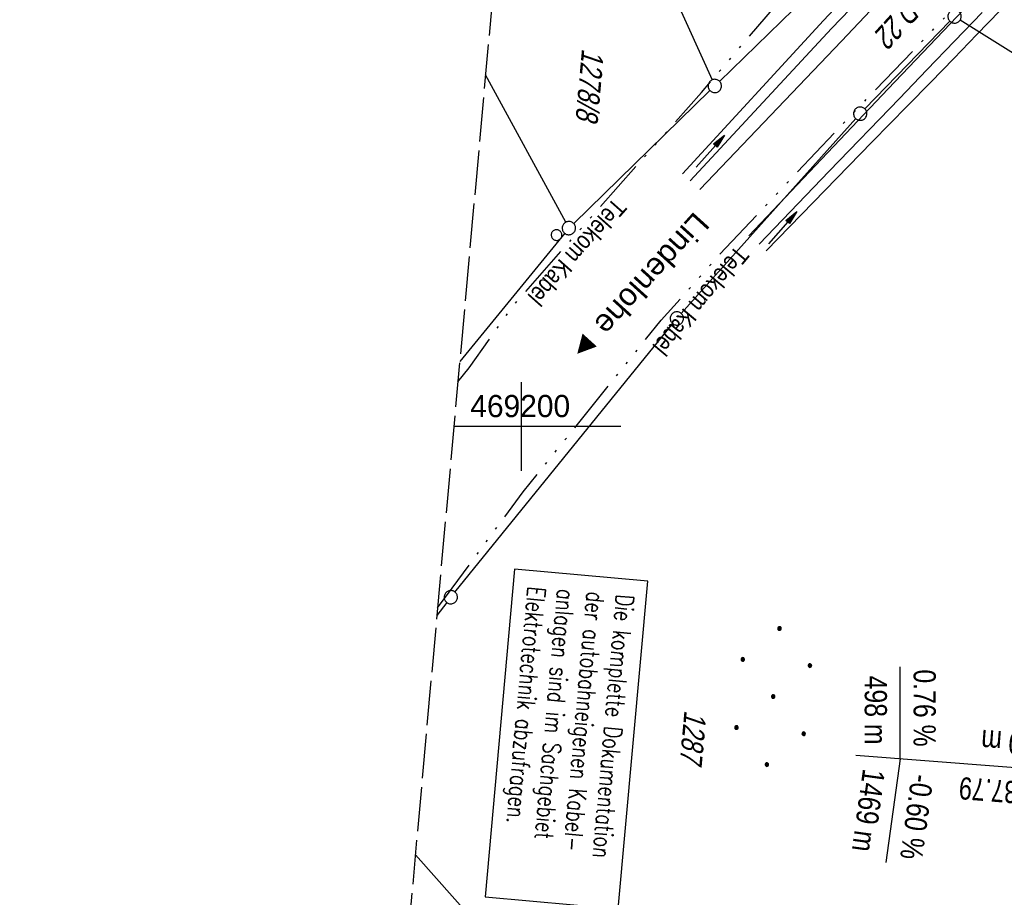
# Model space of a CAD drawing. Extents: x 510944 to 511312, y 468631 to 469578.
# Tile 16 of 30: x 510944 to 511054, y 469147 to 469246. Entities that reach past the tile are written whole.
import ezdxf
from ezdxf.enums import TextEntityAlignment as Align

# ---------------------------------------------------------------- set-up
doc = ezdxf.new("R2010")
doc.units = 0
doc.header["$LTSCALE"] = 10
doc.header["$MEASUREMENT"] = 0
for name, pattern in [('ACAD_ISO14W100', [25.5, 12, -3, 0.5, -3, 0.5, -3, 0.5, -3]), ('AUSGEZOGEN', [0]), ('LT00', [0]), ('LT14', [0.6, 0.5, -0.1])]:
    doc.linetypes.add(name, pattern=pattern)
doc.layers.get('0').update_dxf_attribs({"linetype": 'LT00'})
for name, color, linetype in [('--EK_FBR', 1, 'LT00'), ('-GRA-20W', 20, 'LT00'), ('BAB-KABEL_TEXT_KASTEN', 224, 'Continuous'), ('DFK_BES-WEGE', 255, 'LT00'), ('DFK_FLUR_NR', 250, 'LT00'), ('DFK_GZPKT', 250, 'LT00'), ('DFK_KATASTER', 250, 'LT00'), ('DFK_NUTZUNG', 250, 'LT00'), ('DFK_VERMPKT', 252, 'LT00'), ('ORTSRICHTUNG', 7, 'Continuous'), ('PFEIL', 140, 'AUSGEZOGEN'), ('TELEKOM', 210, 'ACAD_ISO14W100'), ('TELEKOM_TEXT', 210, 'Continuous'), ('V098_AFBR_BAB', 250, 'LT00'), ('V098_GRABEN', 250, 'LT00'), ('V098_RASTER', 250, 'LT00')]:
    doc.layers.add(name, color=color, linetype=linetype)
doc.layers.add('-BLATT_098-RAND', color=7, linetype='LT14', plot=False)
doc.styles.add('Beschrift', font='ARIAL.TTF')
doc.styles.add('ROMANS', font='romans.shx', dxfattribs={"width": 0.8})
doc.styles.get("Standard").update_dxf_attribs({"font": 'ARIAL.TTF'})
doc.styles.add('Versorgungsltg', font='ARIAL.TTF', dxfattribs={"width": 0.8, "height": 2})

# ---------------------------------------------------------------- blocks, each defined once
blk = doc.blocks.new('SYMB7010')
at = {"color": 0, "linetype": 'ByBlock'}
for points in [[(-0.031408, 0.499213), (-0.093728, 0.49134), (-0.15457, 0.475719), (-0.212975, 0.452595), (-0.268021, 0.422333), (-0.31884, 0.385411), (-0.36463, 0.342411), (-0.40467, 0.29401), (-0.438329, 0.240973), (-0.465074, 0.184136), (-0.484486, 0.124395), (-0.496256, 0.062692), (-0.5002, 0)], [(-0.5002, 0), (-0.496256, -0.062692), (-0.484486, -0.124395), (-0.465075, -0.184136), (-0.438329, -0.240973), (-0.404671, -0.29401), (-0.36463, -0.342411), (-0.31884, -0.385411), (-0.268021, -0.422333), (-0.212975, -0.452595), (-0.154571, -0.475719), (-0.093728, -0.49134), (-0.031408, -0.499213), (0.031408, -0.499213)], [(0.5002, 0), (0.496256, 0.062692), (0.484485, 0.124395), (0.465074, 0.184136), (0.438329, 0.240973), (0.40467, 0.29401), (0.36463, 0.342411), (0.31884, 0.385411), (0.268021, 0.422333), (0.212975, 0.452595), (0.15457, 0.475719), (0.093728, 0.49134), (0.031408, 0.499213), (-0.031408, 0.499213)], [(0.031408, -0.499213), (0.093728, -0.491341), (0.15457, -0.475719), (0.212975, -0.452595), (0.268021, -0.422333), (0.31884, -0.385411), (0.36463, -0.342411), (0.404671, -0.294011), (0.438329, -0.240974), (0.465075, -0.184136), (0.484486, -0.124395), (0.496256, -0.062692), (0.500201, 0)]]:
    blk.add_lwpolyline(points, dxfattribs=at)
blk = doc.blocks.new('Ackerland7')
at = {"layer": 'DFK_NUTZUNG', "color": 0, "linetype": 'ByBlock'}
for p, q in [((-4, 3.93), (-4, 3.67)), ((-3.95, 3.63), (-3.95, 3.97)), ((-3.9, 3.99), (-3.9, 3.61)), ((-3.85, 3.6), (-3.85, 4)), ((-3.8, 3.99), (-3.8, 3.61)), ((-3.75, 3.63), (-3.75, 3.97)), ((-3.7, 3.93), (-3.7, 3.67)), ((-3.65, 3.8), (-3.65, 3.8)), ((3.7, 3.93), (3.7, 3.67)), ((3.75, 3.63), (3.75, 3.97)), ((3.8, 3.99), (3.8, 3.61)), ((3.85, 3.6), (3.85, 4)), ((3.9, 3.99), (3.9, 3.61)), ((3.95, 3.63), (3.95, 3.97)), ((4, 3.93), (4, 3.67)), ((4.05, 3.8), (4.05, 3.8)), ((-7.85, 0.13), (-7.85, -0.13)), ((-7.8, -0.17), (-7.8, 0.17)), ((-7.75, 0.19), (-7.75, -0.19)), ((-7.7, -0.2), (-7.7, 0.2)), ((-7.65, 0.19), (-7.65, -0.19)), ((-7.6, -0.17), (-7.6, 0.17)), ((-7.55, 0.13), (-7.55, -0.13)), ((-7.5, 0), (-7.5, 0)), ((-0.15, 0.13), (-0.15, -0.13)), ((-0.1, -0.17), (-0.1, 0.17)), ((-0.05, 0.19), (-0.05, -0.19)), ((0, -0.2), (0, 0.2)), ((0.05, 0.19), (0.05, -0.19)), ((0.1, -0.17), (0.1, 0.17)), ((0.15, 0.13), (0.15, -0.13)), ((0.2, 0), (0.2, 0)), ((7.55, 0.13), (7.55, -0.13)), ((7.6, -0.17), (7.6, 0.17)), ((7.65, 0.19), (7.65, -0.19)), ((7.7, -0.2), (7.7, 0.2)), ((7.75, 0.19), (7.75, -0.19)), ((7.8, -0.17), (7.8, 0.17)), ((7.85, 0.13), (7.85, -0.13)), ((7.9, 0), (7.9, 0)), ((-4, -3.67), (-4, -3.93)), ((-3.95, -3.97), (-3.95, -3.63)), ((-3.9, -3.61), (-3.9, -3.99)), ((-3.85, -4), (-3.85, -3.6)), ((-3.8, -3.61), (-3.8, -3.99)), ((-3.75, -3.97), (-3.75, -3.63)), ((-3.7, -3.67), (-3.7, -3.93)), ((-3.65, -3.8), (-3.65, -3.8)), ((3.7, -3.67), (3.7, -3.93)), ((3.75, -3.97), (3.75, -3.63)), ((3.8, -3.61), (3.8, -3.99)), ((3.85, -4), (3.85, -3.6)), ((3.9, -3.61), (3.9, -3.99)), ((3.95, -3.97), (3.95, -3.63)), ((4, -3.67), (4, -3.93)), ((4.05, -3.8), (4.05, -3.8))]:
    blk.add_line(p, q, dxfattribs=at)
for points in [[(-3.65, 3.8), (-3.67, 3.89), (-3.73, 3.96), (-3.81, 3.99), (-3.89, 3.99), (-3.97, 3.96), (-4.03, 3.89), (-4.05, 3.8), (-4.03, 3.71), (-3.97, 3.64), (-3.89, 3.6), (-3.81, 3.6), (-3.73, 3.64), (-3.67, 3.71), (-3.65, 3.8)], [(4.05, 3.8), (4.03, 3.89), (3.97, 3.96), (3.89, 3.99), (3.81, 3.99), (3.73, 3.96), (3.67, 3.89), (3.65, 3.8), (3.67, 3.71), (3.73, 3.64), (3.81, 3.61), (3.89, 3.61), (3.97, 3.64), (4.03, 3.71), (4.05, 3.8)], [(-7.5, 0), (-7.52, 0.09), (-7.58, 0.16), (-7.66, 0.19), (-7.74, 0.19), (-7.82, 0.16), (-7.88, 0.09), (-7.9, 0)], [(0.2, 0), (0.18, 0.09), (0.12, 0.16), (0.04, 0.19), (-0.04, 0.19), (-0.12, 0.16), (-0.18, 0.09), (-0.2, 0)], [(-0.2, 0), (-0.18, -0.09), (-0.12, -0.16), (-0.04, -0.19), (0.04, -0.19), (0.12, -0.16), (0.18, -0.09), (0.2, 0)], [(7.9, 0), (7.88, 0.09), (7.82, 0.16), (7.74, 0.19), (7.66, 0.19), (7.58, 0.16), (7.52, 0.09), (7.5, 0)], [(7.5, 0), (7.52, -0.09), (7.58, -0.16), (7.66, -0.19), (7.74, -0.19), (7.82, -0.16), (7.88, -0.09), (7.9, 0)], [(-7.9, 0), (-7.88, -0.09), (-7.82, -0.16), (-7.74, -0.19), (-7.66, -0.19), (-7.58, -0.16), (-7.52, -0.09), (-7.5, 0)], [(-3.65, -3.8), (-3.67, -3.71), (-3.73, -3.64), (-3.81, -3.61), (-3.89, -3.61), (-3.97, -3.64), (-4.03, -3.71), (-4.05, -3.8), (-4.03, -3.89), (-3.97, -3.96), (-3.89, -3.99), (-3.81, -3.99), (-3.73, -3.96), (-3.67, -3.89), (-3.65, -3.8)], [(4.05, -3.8), (4.03, -3.71), (3.97, -3.64), (3.89, -3.61), (3.81, -3.61), (3.73, -3.64), (3.67, -3.71), (3.65, -3.8), (3.67, -3.89), (3.73, -3.96), (3.81, -3.99), (3.89, -3.99), (3.97, -3.96), (4.03, -3.89), (4.05, -3.8)]]:
    blk.add_lwpolyline(points, dxfattribs=at)
blk = doc.blocks.new('Pfreil3')
at = {"layer": 'PFEIL'}
blk.add_hatch(color=256, dxfattribs=at).paths.add_polyline_path([(-1.55, 0.27), (-1.55, -0.27), (0, 0)])
for p, q in [((-1.55, 0), (-4.83, 0)), ((-1.55, -0.27), (-1.55, 0.27)), ((-1.55, 0.27), (0, 0)), ((0, 0), (-1.55, -0.27))]:
    blk.add_line(p, q, dxfattribs=at)

msp = doc.modelspace()

# ---------------------------------------------------------------- linework, layer by layer
at = {"layer": '--EK_FBR'}
for points in [[(511025.64, 469221.47), (511041.35, 469238.05), (511056.83, 469254.32), (511071.84, 469269.78), (511083.7, 469282.04), (511097.34, 469296.07), (511106.86, 469306.04), (511119.52, 469319.29), (511131.24, 469331.52), (511143.12, 469343.99), (511154.26, 469355.63), (511166.02, 469367.9), (511175.36, 469377.84), (511175.76, 469378.24), (511184.25, 469387.2), (511192.65, 469396.15), (511202.12, 469406.57), (511218.54, 469424.07), (511234.53, 469440.69), (511249.78, 469456.69), (511266.25, 469473.95)], [(511053.1, 469271.5), (511053.37, 469270.78), (511053.62, 469270.06), (511053.85, 469269.35), (511054.05, 469268.63), (511054.21, 469267.92), (511054.32, 469267.22), (511054.37, 469266.52), (511054.34, 469265.83), (511054.25, 469265.16), (511054.08, 469264.49), (511053.85, 469263.83), (511053.57, 469263.18), (511053.25, 469262.53), (511052.89, 469261.89), (511052.51, 469261.25), (511052.11, 469260.61), (511051.7, 469259.97), (511036.08, 469243.4), (511020.15, 469226.7)]]:
    msp.add_lwpolyline(points, dxfattribs=at)
at = {"layer": '-BLATT_098-RAND'}
msp.add_lwpolyline([(511026.41, 469577.69), (510943.54, 468656.41), (511229.39, 468630.7), (511312.26, 469551.98), (511026.41, 469577.69)], dxfattribs=at)
at = {"layer": '-GRA-20W'}
for q in [(511042.71, 469172.93), (511041.09, 469150.88)]:
    msp.add_line((511042.7, 469162.54), q, dxfattribs=at)
at = {"layer": '-GRA-20W', "flags": 128}
msp.add_lwpolyline([(511094.54, 469158.53), (511037.71, 469162.92)], dxfattribs=at)
at = {"layer": 'BAB-KABEL_TEXT_KASTEN', "linetype": 'AUSGEZOGEN'}
msp.add_lwpolyline([(510999.27, 469183.92), (510995.95, 469147.01), (511010.95, 469145.66), (511014.27, 469182.57)], close=True, dxfattribs=at)
at = {"layer": 'DFK_KATASTER'}
for p, q in [((511009.04, 469266.7), (511021.51, 469239.04)), ((511022.36, 469238.88), (511051, 469266.78)), ((511038.72, 469235.78), (511048.3, 469245.65)), ((511081.51, 469225.57), (511049.45, 469245.79)), ((511005.03, 469223.01), (510996, 469239.6)), ((511021.28, 469237.84), (511005.93, 469222.87)), ((511018.05, 469212.73), (511037.7, 469234.68)), ((511004.92, 469221.77), (510993.1, 469207.32)), ((510992.56, 469181.34), (511017.08, 469211.59)), ((510991.64, 469180.16), (510990.52, 469178.71)), ((510988.1, 469151.75), (511021.43, 469114.21))]:
    msp.add_line(p, q, dxfattribs=at)
at = {"layer": 'TELEKOM', "ltscale": 0.05, "flags": 128}
for points in [[(510990.6, 469179.56), (510992.24, 469181.78), (511000.24, 469192.63), (511015.8, 469211.98), (511023.06, 469220.13), (511036.17, 469234.01), (511047.06, 469245.38), (511060.48, 469259.4), (511092.25, 469285.46), (511092.25, 469285.46), (511103.75, 469297.43), (511108.47, 469302.89), (511113.37, 469306.28), (511118.09, 469311.56), (511128.46, 469321.54), (511151.87, 469347.58), (511156.58, 469352.67), (511162.43, 469358.51), (511170.54, 469364.73), (511171.72, 469366.64), (511171.72, 469366.64), (511168.48, 469382.31), (511168.67, 469388.91), (511179.84, 469405.94), (511194.18, 469420.27), (511199.64, 469423.47), (511208.7, 469431.38), (511216.05, 469438.17), (511238.92, 469462.19), (511294.41, 469518.23), (511310.74, 469535.16)], [(510992.89, 469205.01), (510994.17, 469206.59), (510998.97, 469213.43), (511006.33, 469221.8), (511020.32, 469237.64), (511034.33, 469254), (511044.41, 469262.61), (511060.17, 469276.55), (511068.32, 469283.94), (511072.46, 469286.88), (511073.76, 469287.75), (511076.59, 469288.51), (511079.42, 469288.07), (511092.11, 469285.49), (511171.6, 469366.53), (511171.62, 469366.55), (511171.69, 469366.67), (511171.69, 469366.67), (511205.48, 469403.46), (511216.61, 469417.78), (511234.74, 469437.24), (511255.11, 469457.6), (511281.35, 469482.72), (511307.78, 469508.95), (511308.45, 469509.7)]]:
    msp.add_lwpolyline(points, dxfattribs=at)
at = {"layer": 'V098_AFBR_BAB'}
for points in [[(511025.64, 469221.47), (511041.35, 469238.05), (511056.83, 469254.32), (511071.84, 469269.78), (511083.7, 469282.04), (511097.34, 469296.07), (511106.86, 469306.04), (511119.52, 469319.29), (511131.24, 469331.52), (511143.12, 469343.99), (511154.26, 469355.63), (511166.02, 469367.9), (511175.36, 469377.84), (511175.76, 469378.24), (511184.25, 469387.2), (511192.65, 469396.15), (511202.12, 469406.57), (511218.54, 469424.07)], [(511039.19, 469300.88), (511048.13, 469282.03), (511053.1, 469271.5), (511053.37, 469270.78), (511053.62, 469270.06), (511053.85, 469269.35), (511054.05, 469268.63), (511054.21, 469267.92), (511054.32, 469267.22), (511054.37, 469266.52), (511054.34, 469265.83), (511054.25, 469265.16), (511054.08, 469264.49), (511053.85, 469263.83), (511053.57, 469263.18), (511053.25, 469262.53), (511052.89, 469261.89), (511052.51, 469261.25), (511052.11, 469260.61), (511051.7, 469259.97), (511036.08, 469243.4), (511020.15, 469226.7)]]:
    msp.add_lwpolyline(points, dxfattribs=at)
at = {"layer": 'V098_GRABEN'}
for points in [[(511018.19, 469228.47), (511034.05, 469245.74), (511047.63, 469260.19)], [(511019.05, 469227.66), (511034.95, 469244.84), (511048.7, 469259.11)], [(511026.81, 469220.55), (511034.71, 469228.76), (511042.61, 469236.96), (511045.71, 469240.18), (511048.82, 469243.4), (511051.92, 469246.62)], [(511027.59, 469219.8), (511031.58, 469223.88), (511035.57, 469227.97), (511039.56, 469232.05), (511043.54, 469236.14), (511046.14, 469238.8), (511048.73, 469241.47), (511051.32, 469244.14), (511053.91, 469246.81)]]:
    msp.add_lwpolyline(points, dxfattribs=at)
at = {"layer": 'V098_RASTER'}
for p, q in [((511000, 469205), (511000, 469195)), ((511011.25, 469200), (510992.44, 469200))]:
    msp.add_line(p, q, dxfattribs=at)

# ---------------------------------------------------------------- block references
at = {"layer": 'DFK_GZPKT', "xscale": 1.500000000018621, "yscale": 1.5, "zscale": 1.5, "rotation": 264.7377099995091}
for p in [(511048.82, 469246.19), (511021.82, 469238.36), (511038.2, 469235.24), (511005.39, 469222.35), (511017.55, 469212.17), (510992.09, 469180.76)]:
    msp.add_blockref('SYMB7010', p, dxfattribs=at)
at = {"layer": 'DFK_NUTZUNG', "rotation": 264.7376999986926}
msp.add_blockref('Ackerland7', (511028.4, 469169.57), dxfattribs=at)
at = {"layer": 'DFK_VERMPKT', "xscale": 1.200000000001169, "yscale": 1.200000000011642, "zscale": 1.2, "rotation": 264.7377100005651}
msp.add_blockref('SYMB7010', (511004, 469221.56), dxfattribs=at)
at = {"layer": 'PFEIL'}
for p, rotation in [((511022.92, 469232.82), 48.47287632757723), ((511031.06, 469224.2), 48.67388511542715)]:
    msp.add_blockref('Pfreil3', p, dxfattribs=dict(at, rotation=rotation))

# ---------------------------------------------------------------- texts
at = {"layer": '-GRA-20W', "style": 'Beschrift', "width": 0.8}
msp.add_text('498 m', height=2.5, rotation=269.9353, dxfattribs=at).set_placement((511041.2, 469164.16), align=Align.TOP_RIGHT)
msp.add_text('0.76 %%%', height=2.5, rotation=269.9353, dxfattribs=at).set_placement((511044.2, 469163.93), align=Align.RIGHT)
for s, rotation, p in [('H = 60000 m', 175.5844, (511067.74, 469162.11)), ('1469 m', 262.1657, (511041, 469161.17))]:
    msp.add_text(s, height=2.5, rotation=rotation, dxfattribs=at).set_placement(p, align=Align.TOP_LEFT)
at = {"layer": '-GRA-20W', "style": 'Beschrift'}
for s, rotation, width, p in [('-0.60 %%%', 262.1657, 0.8, (511043.99, 469160.93)), ('km 156+337.79', 175.5844, 0.75, (511067.51, 469159.12))]:
    msp.add_text(s, height=2.5, rotation=rotation, dxfattribs=dict(at, width=width)).set_placement(p)
at = {"layer": 'BAB-KABEL_TEXT_KASTEN', "insert": (511012.74, 469180.97), "char_height": 2, "width": 33.7438, "attachment_point": 1, "rotation": 264.8601, "style": 'ROMANS'}
msp.add_mtext('{\\W0.75;Die komplette Dokumentation der autobahneigenen Kabel-\\Panlagen sind im Sachgebiet Elektrotechnik abzufragen.}', dxfattribs=at)
at = {"layer": 'DFK_BES-WEGE', "oblique": 13.754, "width": 0.75}
msp.add_text('SAD 22', height=2.5, rotation=227.5005, dxfattribs=at).set_placement((511045.84, 469251.01))
at = {"layer": 'DFK_FLUR_NR', "oblique": 13.754, "width": 0.75}
for s, p in [('1278/8', (511006.87, 469242.61)), ('1287', (511018.41, 469168.06))]:
    msp.add_text(s, height=2.5, rotation=264.8601, dxfattribs=at).set_placement(p)
at = {"layer": 'ORTSRICHTUNG', "insert": (511012.29, 469216.38), "char_height": 2.5, "attachment_point": 8, "rotation": 227.8205, "style": 'Beschrift'}
msp.add_mtext('Lindenlohe ►', dxfattribs=at)
at = {"layer": 'TELEKOM_TEXT', "style": 'Versorgungsltg', "width": 0.8}
for rotation, p in [(228.3718, (511005.57, 469220.3)), (229.9724, (511019.48, 469214.78))]:
    msp.add_text('Telekom Kabel', height=2, rotation=rotation, dxfattribs=at).set_placement(p, align=Align.CENTER)
at = {"layer": 'V098_RASTER', "width": 0.965}
msp.add_text(' 469200', height=2.5, rotation=0.0007, dxfattribs=at).set_placement((510993.35, 469201.05))

doc.saveas('drawing.dxf')
